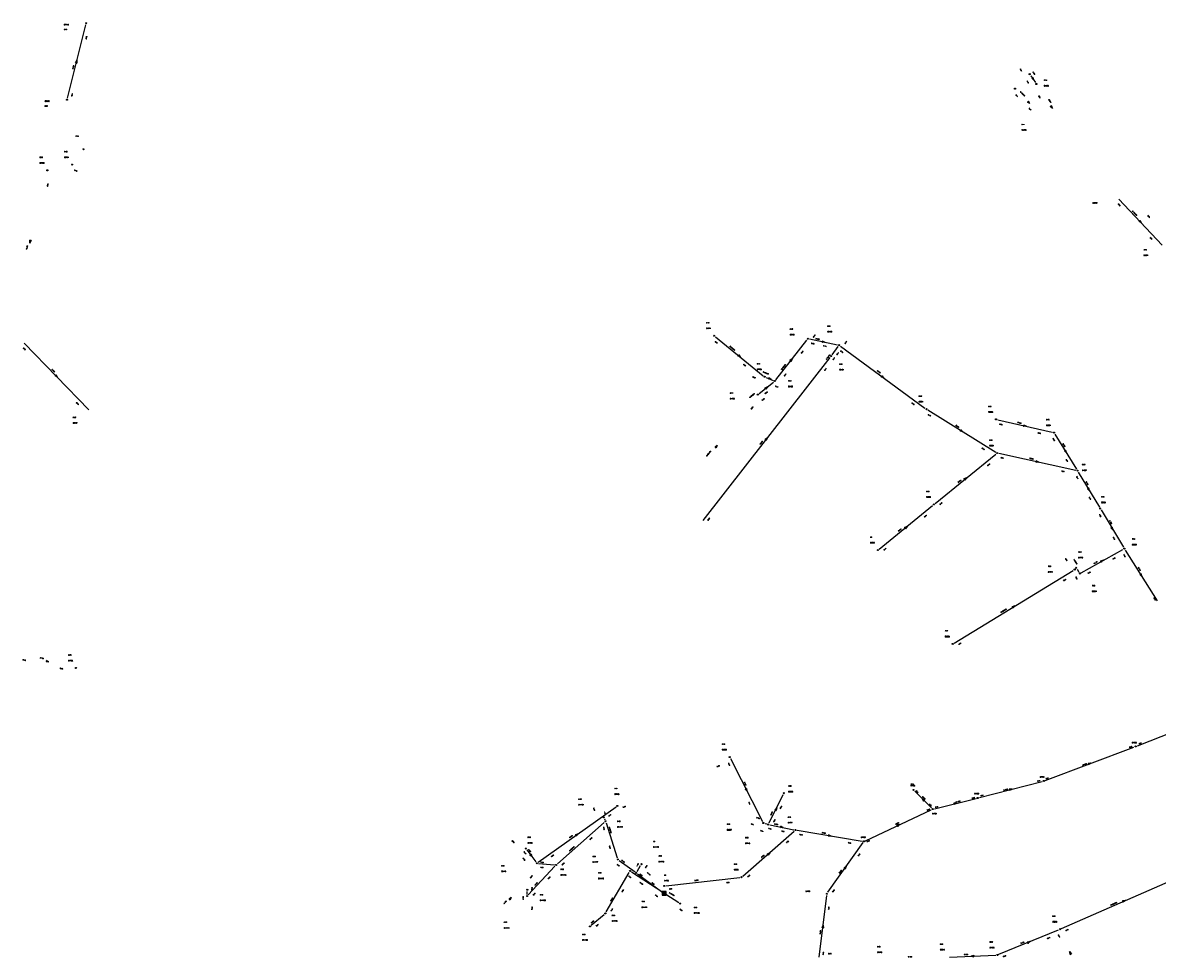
# Model space of a CAD drawing. Header units: metres. Extents: x 183111 to 185656, y 327391 to 329490.
# Tile 1 of 23: x 183111 to 183644, y 327467 to 327905. Entities that reach past the tile are written whole.
import ezdxf

# ---------------------------------------------------------------- set-up
doc = ezdxf.new("R2010")
doc.units = ezdxf.units.M
doc.header["$LTSCALE"] = 0.2
for name, color, linetype in [('B_RIO_L_PUTDEKSEL', 252, 'Continuous'), ('I90_PUTNUMMER', 252, 'Continuous'), ('I90_STRENG', 252, 'Continuous'), ('I90_TEKST', 252, 'Continuous')]:
    doc.layers.add(name, color=color, linetype=linetype)
doc.styles.get("Standard").update_dxf_attribs({"font": 'romans.shx'})

msp = doc.modelspace()

# ---------------------------------------------------------------- linework, layer by layer
at = {"layer": 'B_RIO_L_PUTDEKSEL', "lineweight": -3}
for centre in [(183141.2, 327904.9), (183583.7, 327881), (183576.8, 327874.2), (183586.8, 327876.4), (183132.2, 327869), (183139.9, 327845.8), (183134.6, 327838.6), (183123, 327835.9), (183435.7, 327758.3), (183479.6, 327756.9), (183494.4, 327753.9), (183490.6, 327748.8), (183459.4, 327739.1), (183464.2, 327737.1), (183456.2, 327730.7), (183535.3, 327723.9), (183567.9, 327719.1), (183595.1, 327712.9), (183568.4, 327703.3), (183606.1, 327695.1), (183538.8, 327679.2), (183616.8, 327677.3), (183512.5, 327657.8), (183628.1, 327658.5), (183604.8, 327648.7), (183605.5, 327649.5), (183607.2, 327646.8), (183547.6, 327613.8), (183136.4, 327602.5), (183633.4, 327565.7), (183443, 327560.7), (183529.2, 327545.3), (183590.3, 327549.5), (183468.4, 327543.8), (183559.3, 327541.5), (183390.3, 327537.8), (183538.2, 327536.3), (183384, 327532.4), (183384.8, 327530.6), (183458.8, 327529.8), (183461.1, 327529.1), (183473.9, 327526.5), (183347.4, 327517.8), (183506, 327521.2), (183390.5, 327512.7), (183352.5, 327510.9), (183361.6, 327510.1), (183396.3, 327507.3), (183401.6, 327510.5), (183399.2, 327506.4), (183448.6, 327504.4), (183348.1, 327498.5), (183412.3, 327500.3), (183488.6, 327496.6), (183348, 327495.5), (183419.8, 327492), (183384.7, 327487.4), (183377.5, 327481.3), (183598, 327480), (183568.6, 327467.9)]:
    msp.add_circle(centre, 0.25, dxfattribs=at)
at = {"layer": 'I90_STRENG', "lineweight": -3, "ltscale": 0.7}
for points in [[(183132.4, 327869.8), (183141.01, 327904.16)], [(183136.86, 327887.53), (183136.23, 327886.35)], [(183136.23, 327886.35), (183136.78, 327887.22)], [(183136.23, 327886.35), (183136.7, 327886.9)], [(183136.62, 327886.58), (183136.23, 327886.35)], [(183136.23, 327886.35), (183136.86, 327886.19)], [(183136.54, 327886.27), (183136.86, 327887.53)], [(183136.86, 327886.19), (183136.62, 327886.58)], [(183136.7, 327886.9), (183136.86, 327886.19)], [(183136.78, 327887.22), (183136.86, 327886.19)], [(183136.86, 327887.53), (183136.86, 327886.19)], [(183584.2, 327880.3), (183586.4, 327877.03)], [(183585.21, 327879.42), (183584.67, 327879.06)], [(183585.66, 327878.16), (183584.67, 327879.06)], [(183585.3, 327878.7), (183584.67, 327879.06)], [(183584.67, 327879.06), (183585.12, 327878.97)], [(183585.48, 327878.43), (183584.67, 327879.06)], [(183584.94, 327879.24), (183585.66, 327878.16)], [(183585.12, 327878.97), (183585.21, 327879.42)], [(183585.66, 327878.16), (183585.21, 327879.42)], [(183585.21, 327879.42), (183585.3, 327878.7)], [(183585.21, 327879.42), (183585.48, 327878.43)], [(183583.07, 327868.39), (183582.61, 327867.93)], [(183583.76, 327867.24), (183582.61, 327867.93)], [(183583.3, 327867.7), (183582.61, 327867.93)], [(183582.61, 327867.93), (183583.07, 327867.93)], [(183583.53, 327867.47), (183582.61, 327867.93)], [(183582.84, 327868.16), (183583.76, 327867.24)], [(183583.76, 327867.24), (183583.07, 327868.39)], [(183583.07, 327868.39), (183583.3, 327867.7)], [(183583.07, 327867.93), (183583.07, 327868.39)], [(183583.07, 327868.39), (183583.53, 327867.47)], [(183593.91, 327866.22), (183593.37, 327865.86)], [(183594.36, 327864.96), (183593.37, 327865.86)], [(183594, 327865.5), (183593.37, 327865.86)], [(183593.37, 327865.86), (183593.82, 327865.77)], [(183594.18, 327865.23), (183593.37, 327865.86)], [(183593.64, 327866.04), (183594.36, 327864.96)], [(183593.82, 327865.77), (183593.91, 327866.22)], [(183594.36, 327864.96), (183593.91, 327866.22)], [(183593.91, 327866.22), (183594, 327865.5)], [(183593.91, 327866.22), (183594.18, 327865.23)], [(183625.5, 327822.4), (183645.81, 327800.88)], [(183635.49, 327812.4), (183635.02, 327811.95)], [(183636.15, 327811.23), (183635.02, 327811.95)], [(183635.7, 327811.7), (183635.02, 327811.95)], [(183635.02, 327811.95), (183635.48, 327811.94)], [(183635.92, 327811.46), (183635.02, 327811.95)], [(183635.25, 327812.17), (183636.15, 327811.23)], [(183635.48, 327811.94), (183635.49, 327812.4)], [(183636.15, 327811.23), (183635.49, 327812.4)], [(183635.49, 327812.4), (183635.7, 327811.7)], [(183635.49, 327812.4), (183635.92, 327811.46)], [(183114.85, 327801.77), (183114.84, 327803.11)], [(183115.47, 327802.96), (183114.84, 327803.11)], [(183115, 327802.4), (183114.84, 327803.11)], [(183114.84, 327803.11), (183115.08, 327802.72)], [(183114.92, 327802.08), (183114.84, 327803.11)], [(183115.15, 327803.03), (183114.85, 327801.77)], [(183114.85, 327801.77), (183115.47, 327802.96)], [(183115.47, 327802.96), (183114.92, 327802.08)], [(183115.47, 327802.96), (183115, 327802.4)], [(183115.08, 327802.72), (183115.47, 327802.96)], [(183436.3, 327757.8), (183458.76, 327739.58)], [(183112.1, 327754.8), (183142.48, 327723.63)], [(183464.7, 327737.7), (183479.11, 327756.25)], [(183480.4, 327756.8), (183493.64, 327754.12)], [(183486.43, 327755.85), (183486.3, 327755.21)], [(183486.3, 327755.21), (183486.68, 327755.46)], [(183487, 327755.4), (183486.3, 327755.21)], [(183487.32, 327755.34), (183486.3, 327755.21)], [(183487.64, 327755.27), (183486.3, 327755.21)], [(183486.36, 327755.53), (183487.64, 327755.27)], [(183487.64, 327755.27), (183486.43, 327755.85)], [(183486.43, 327755.85), (183487, 327755.4)], [(183486.68, 327755.46), (183486.43, 327755.85)], [(183486.43, 327755.85), (183487.32, 327755.34)], [(183491.1, 327749.4), (183493.95, 327753.21)], [(183495, 327753.4), (183534.6, 327724.34)], [(183430.6, 327671.7), (183490.12, 327748.15)], [(183447.3, 327749.36), (183446.89, 327748.86)], [(183446.89, 327748.86), (183447.35, 327748.9)], [(183448.1, 327748.29), (183446.89, 327748.86)], [(183447.6, 327748.7), (183446.89, 327748.86)], [(183447.85, 327748.49), (183446.89, 327748.86)], [(183447.1, 327749.11), (183448.1, 327748.29)], [(183448.1, 327748.29), (183447.3, 327749.36)], [(183447.3, 327749.36), (183447.6, 327748.7)], [(183447.35, 327748.9), (183447.3, 327749.36)], [(183447.3, 327749.36), (183447.85, 327748.49)], [(183472.3, 327747.51), (183471.24, 327746.69)], [(183471.24, 327746.69), (183472.1, 327747.26)], [(183471.24, 327746.69), (183471.9, 327747)], [(183471.7, 327746.74), (183471.24, 327746.69)], [(183471.5, 327746.49), (183472.3, 327747.51)], [(183471.76, 327746.29), (183471.7, 327746.74)], [(183472.3, 327747.51), (183471.76, 327746.29)], [(183472.1, 327747.26), (183471.76, 327746.29)], [(183471.9, 327747), (183471.76, 327746.29)], [(183471.24, 327746.69), (183471.76, 327746.29)], [(183127.08, 327739.99), (183126.61, 327739.54)], [(183127.75, 327738.83), (183126.61, 327739.54)], [(183127.3, 327739.3), (183126.61, 327739.54)], [(183126.61, 327739.54), (183127.07, 327739.53)], [(183127.53, 327739.07), (183126.61, 327739.54)], [(183126.85, 327739.77), (183127.75, 327738.83)], [(183127.07, 327739.53), (183127.08, 327739.99)], [(183127.75, 327738.83), (183127.08, 327739.99)], [(183127.08, 327739.99), (183127.3, 327739.3)], [(183127.08, 327739.99), (183127.53, 327739.07)], [(183456.8, 327731.2), (183463.55, 327736.61)], [(183460.1, 327738.8), (183463.42, 327737.41)], [(183461.33, 327738.65), (183461.07, 327738.05)], [(183461.07, 327738.05), (183461.5, 327738.22)], [(183461.8, 327738.1), (183461.07, 327738.05)], [(183462.4, 327737.85), (183461.07, 327738.05)], [(183462.1, 327737.97), (183461.07, 327738.05)], [(183461.2, 327738.35), (183462.4, 327737.85)], [(183462.4, 327737.85), (183461.33, 327738.65)], [(183461.33, 327738.65), (183461.8, 327738.1)], [(183461.5, 327738.22), (183461.33, 327738.65)], [(183461.33, 327738.65), (183462.1, 327737.97)], [(183514.47, 327739.55), (183514.08, 327739.02)], [(183514.08, 327739.02), (183514.54, 327739.09)], [(183515.32, 327738.52), (183514.08, 327739.02)], [(183514.8, 327738.9), (183514.08, 327739.02)], [(183515.06, 327738.71), (183514.08, 327739.02)], [(183514.27, 327739.28), (183515.32, 327738.52)], [(183515.32, 327738.52), (183514.47, 327739.55)], [(183514.47, 327739.55), (183514.8, 327738.9)], [(183514.54, 327739.09), (183514.47, 327739.55)], [(183514.47, 327739.55), (183515.06, 327738.71)], [(183460.71, 327734.31), (183459.49, 327733.75)], [(183459.49, 327733.75), (183460.45, 327734.1)], [(183459.49, 327733.75), (183460.2, 327733.9)], [(183459.49, 327733.75), (183459.89, 327733.24)], [(183459.95, 327733.7), (183459.49, 327733.75)], [(183459.69, 327733.49), (183460.71, 327734.31)], [(183460.71, 327734.31), (183459.89, 327733.24)], [(183460.45, 327734.1), (183459.89, 327733.24)], [(183460.2, 327733.9), (183459.89, 327733.24)], [(183459.89, 327733.24), (183459.95, 327733.7)], [(183536, 327723.5), (183567.75, 327703.75)], [(183568.7, 327718.9), (183594.32, 327713.07)], [(183580.94, 327716.46), (183580.79, 327715.83)], [(183580.79, 327715.83), (183581.18, 327716.07)], [(183581.5, 327716), (183580.79, 327715.83)], [(183581.82, 327715.93), (183580.79, 327715.83)], [(183582.13, 327715.85), (183580.79, 327715.83)], [(183580.87, 327716.14), (183582.13, 327715.85)], [(183582.13, 327715.85), (183580.94, 327716.46)], [(183580.94, 327716.46), (183581.5, 327716)], [(183581.18, 327716.07), (183580.94, 327716.46)], [(183580.94, 327716.46), (183581.82, 327715.93)], [(183460.7, 327710.41), (183459.64, 327709.59)], [(183459.64, 327709.59), (183460.5, 327710.16)], [(183459.64, 327709.59), (183460.3, 327709.9)], [(183460.1, 327709.64), (183459.64, 327709.59)], [(183459.64, 327709.59), (183460.16, 327709.19)], [(183459.9, 327709.39), (183460.7, 327710.41)], [(183460.16, 327709.19), (183460.1, 327709.64)], [(183460.7, 327710.41), (183460.16, 327709.19)], [(183460.5, 327710.16), (183460.16, 327709.19)], [(183460.3, 327709.9), (183460.16, 327709.19)], [(183551.42, 327714.22), (183551.08, 327713.67)], [(183551.08, 327713.67), (183551.52, 327713.77)], [(183552.35, 327713.26), (183551.08, 327713.67)], [(183551.8, 327713.6), (183551.08, 327713.67)], [(183552.08, 327713.43), (183551.08, 327713.67)], [(183551.25, 327713.94), (183552.35, 327713.26)], [(183552.35, 327713.26), (183551.42, 327714.22)], [(183551.42, 327714.22), (183551.8, 327713.6)], [(183551.52, 327713.77), (183551.42, 327714.22)], [(183551.42, 327714.22), (183552.08, 327713.43)], [(183595.5, 327712.2), (183605.66, 327695.74)], [(183437.2, 327706.91), (183436.14, 327706.09)], [(183436.14, 327706.09), (183437, 327706.65)], [(183436.14, 327706.09), (183436.8, 327706.4)], [(183436.6, 327706.15), (183436.14, 327706.09)], [(183436.14, 327706.09), (183436.65, 327705.69)], [(183436.39, 327705.89), (183437.2, 327706.91)], [(183436.65, 327705.69), (183436.6, 327706.15)], [(183437.2, 327706.91), (183436.65, 327705.69)], [(183437, 327706.65), (183436.65, 327705.69)], [(183436.8, 327706.4), (183436.65, 327705.69)], [(183600.53, 327704.72), (183599.98, 327704.38)], [(183600.94, 327703.45), (183599.98, 327704.38)], [(183600.6, 327704), (183599.98, 327704.38)], [(183599.98, 327704.38), (183600.43, 327704.28)], [(183600.77, 327703.72), (183599.98, 327704.38)], [(183600.26, 327704.55), (183600.94, 327703.45)], [(183600.43, 327704.28), (183600.53, 327704.72)], [(183600.94, 327703.45), (183600.53, 327704.72)], [(183600.53, 327704.72), (183600.6, 327704)], [(183600.53, 327704.72), (183600.77, 327703.72)], [(183539.4, 327679.7), (183567.77, 327702.81)], [(183569.2, 327703.2), (183605.32, 327695.32)], [(183586.73, 327699.66), (183586.6, 327699.02)], [(183586.6, 327699.02), (183586.98, 327699.27)], [(183587.3, 327699.2), (183586.6, 327699.02)], [(183587.62, 327699.13), (183586.6, 327699.02)], [(183587.93, 327699.06), (183586.6, 327699.02)], [(183586.66, 327699.34), (183587.93, 327699.06)], [(183587.93, 327699.06), (183586.73, 327699.66)], [(183586.73, 327699.66), (183587.3, 327699.2)], [(183586.98, 327699.27), (183586.73, 327699.66)], [(183586.73, 327699.66), (183587.62, 327699.13)], [(183606.5, 327694.4), (183616.38, 327677.99)], [(183554.1, 327691.71), (183552.89, 327691.14)], [(183552.89, 327691.14), (183553.85, 327691.51)], [(183552.89, 327691.14), (183553.6, 327691.3)], [(183552.89, 327691.14), (183553.3, 327690.64)], [(183553.35, 327691.09), (183552.89, 327691.14)], [(183553.1, 327690.89), (183554.1, 327691.71)], [(183554.1, 327691.71), (183553.3, 327690.64)], [(183553.85, 327691.51), (183553.3, 327690.64)], [(183553.6, 327691.3), (183553.3, 327690.64)], [(183553.3, 327690.64), (183553.35, 327691.09)], [(183611.34, 327686.92), (183610.79, 327686.59)], [(183611.73, 327685.64), (183610.79, 327686.59)], [(183611.4, 327686.2), (183610.79, 327686.59)], [(183610.79, 327686.59), (183611.23, 327686.48)], [(183611.57, 327685.92), (183610.79, 327686.59)], [(183611.06, 327686.76), (183611.73, 327685.64)], [(183611.23, 327686.48), (183611.34, 327686.92)], [(183611.73, 327685.64), (183611.34, 327686.92)], [(183611.34, 327686.92), (183611.4, 327686.2)], [(183611.34, 327686.92), (183611.57, 327685.92)], [(183513.1, 327658.3), (183538.15, 327678.67)], [(183617.2, 327676.6), (183627.67, 327659.16)], [(183526.2, 327668.91), (183524.99, 327668.34)], [(183524.99, 327668.34), (183525.95, 327668.71)], [(183524.99, 327668.34), (183525.7, 327668.5)], [(183524.99, 327668.34), (183525.4, 327667.84)], [(183525.45, 327668.29), (183524.99, 327668.34)], [(183525.2, 327668.09), (183526.2, 327668.91)], [(183526.2, 327668.91), (183525.4, 327667.84)], [(183525.95, 327668.71), (183525.4, 327667.84)], [(183525.7, 327668.5), (183525.4, 327667.84)], [(183525.4, 327667.84), (183525.45, 327668.29)], [(183622.34, 327668.62), (183621.79, 327668.29)], [(183622.73, 327667.34), (183621.79, 327668.29)], [(183622.4, 327667.9), (183621.79, 327668.29)], [(183621.79, 327668.29), (183622.23, 327668.18)], [(183622.57, 327667.62), (183621.79, 327668.29)], [(183622.07, 327668.46), (183622.73, 327667.34)], [(183622.23, 327668.18), (183622.34, 327668.62)], [(183622.73, 327667.34), (183622.34, 327668.62)], [(183622.34, 327668.62), (183622.4, 327667.9)], [(183622.34, 327668.62), (183622.57, 327667.62)], [(183607.9, 327647.2), (183627.39, 327658.11)], [(183628.5, 327657.8), (183643.46, 327634.06)], [(183618.27, 327653.02), (183616.97, 327652.67)], [(183616.97, 327652.67), (183617.98, 327652.86)], [(183616.97, 327652.67), (183617.7, 327652.7)], [(183616.97, 327652.67), (183617.29, 327652.1)], [(183617.42, 327652.54), (183616.97, 327652.67)], [(183617.13, 327652.38), (183618.27, 327653.02)], [(183618.27, 327653.02), (183617.29, 327652.1)], [(183617.98, 327652.86), (183617.29, 327652.1)], [(183617.7, 327652.7), (183617.29, 327652.1)], [(183617.29, 327652.1), (183617.42, 327652.54)], [(183548.3, 327614.2), (183604.14, 327648.24)], [(183605.9, 327648.8), (183606.74, 327647.47)], [(183635.93, 327646.62), (183635.38, 327646.28)], [(183636.35, 327645.35), (183635.38, 327646.28)], [(183636, 327645.9), (183635.38, 327646.28)], [(183635.38, 327646.28), (183635.83, 327646.17)], [(183636.17, 327645.62), (183635.38, 327646.28)], [(183635.65, 327646.45), (183636.35, 327645.35)], [(183635.83, 327646.17), (183635.93, 327646.62)], [(183636.35, 327645.35), (183635.93, 327646.62)], [(183635.93, 327646.62), (183636, 327645.9)], [(183635.93, 327646.62), (183636.17, 327645.62)], [(183576.75, 327631.64), (183575.48, 327631.24)], [(183575.48, 327631.24), (183576.48, 327631.47)], [(183575.48, 327631.24), (183576.2, 327631.3)], [(183575.48, 327631.24), (183575.81, 327630.68)], [(183575.92, 327631.13), (183575.48, 327631.24)], [(183575.64, 327630.96), (183576.75, 327631.64)], [(183576.75, 327631.64), (183575.81, 327630.68)], [(183576.48, 327631.47), (183575.81, 327630.68)], [(183576.2, 327631.3), (183575.81, 327630.68)], [(183575.81, 327630.68), (183575.92, 327631.13)], [(183122.54, 327606.06), (183122.39, 327605.43)], [(183122.39, 327605.43), (183122.78, 327605.67)], [(183123.1, 327605.6), (183122.39, 327605.43)], [(183123.42, 327605.53), (183122.39, 327605.43)], [(183123.73, 327605.45), (183122.39, 327605.43)], [(183122.47, 327605.74), (183123.73, 327605.45)], [(183123.73, 327605.45), (183122.54, 327606.06)], [(183122.54, 327606.06), (183123.1, 327605.6)], [(183122.78, 327605.67), (183122.54, 327606.06)], [(183122.54, 327606.06), (183123.42, 327605.53)], [(183634.2, 327566), (183673.51, 327581.54)], [(183591, 327549.8), (183632.61, 327565.42)], [(183443.4, 327560), (183458.47, 327530.55)], [(183612.41, 327557.83), (183611.08, 327557.67)], [(183611.08, 327557.67), (183612.1, 327557.71)], [(183611.08, 327557.67), (183611.3, 327557.07)], [(183611.08, 327557.67), (183611.8, 327557.6)], [(183611.49, 327557.48), (183611.08, 327557.67)], [(183611.19, 327557.37), (183612.41, 327557.83)], [(183612.41, 327557.83), (183611.3, 327557.07)], [(183612.1, 327557.71), (183611.3, 327557.07)], [(183611.8, 327557.6), (183611.3, 327557.07)], [(183611.3, 327557.07), (183611.49, 327557.48)], [(183450.89, 327546.03), (183450.31, 327545.73)], [(183451.2, 327544.72), (183450.31, 327545.73)], [(183450.9, 327545.3), (183450.31, 327545.73)], [(183450.31, 327545.73), (183450.75, 327545.59)], [(183451.05, 327545.01), (183450.31, 327545.73)], [(183450.6, 327545.88), (183451.2, 327544.72)], [(183450.75, 327545.59), (183450.89, 327546.03)], [(183451.2, 327544.72), (183450.89, 327546.03)], [(183450.89, 327546.03), (183450.9, 327545.3)], [(183450.89, 327546.03), (183451.05, 327545.01)], [(183529.8, 327544.8), (183537.67, 327536.93)], [(183560.1, 327541.7), (183589.55, 327549.3)], [(183575.43, 327545.66), (183574.09, 327545.65)], [(183574.09, 327545.65), (183574.25, 327545.02)], [(183574.09, 327545.65), (183574.8, 327545.5)], [(183574.48, 327545.42), (183574.09, 327545.65)], [(183574.09, 327545.65), (183575.11, 327545.58)], [(183574.17, 327545.34), (183575.43, 327545.66)], [(183575.43, 327545.66), (183574.25, 327545.02)], [(183575.11, 327545.58), (183574.25, 327545.02)], [(183574.8, 327545.5), (183574.25, 327545.02)], [(183574.25, 327545.02), (183574.48, 327545.42)], [(183461.5, 327529.8), (183468.1, 327543.09)], [(183534.16, 327540.34), (183533.24, 327541.26)], [(183533.24, 327541.26), (183533.93, 327540.11)], [(183533.24, 327541.26), (183534.39, 327540.57)], [(183533.93, 327540.11), (183533.47, 327541.03)], [(183533.47, 327541.03), (183534.39, 327540.57)], [(183533.93, 327540.11), (183533.7, 327540.8)], [(183533.7, 327540.8), (183534.39, 327540.57)], [(183533.93, 327540.11), (183534.39, 327540.57)], [(183534.39, 327540.57), (183533.93, 327540.57)], [(183533.93, 327540.57), (183533.93, 327540.11)], [(183539, 327536.5), (183558.54, 327541.31)], [(183353.2, 327511.4), (183389.7, 327537.38)], [(183465.09, 327536.98), (183464.22, 327535.96)], [(183464.22, 327535.96), (183464.94, 327536.69)], [(183464.22, 327535.96), (183464.8, 327536.4)], [(183464.65, 327536.11), (183464.22, 327535.96)], [(183464.22, 327535.96), (183464.8, 327535.67)], [(183464.51, 327535.82), (183465.09, 327536.98)], [(183464.8, 327535.67), (183464.65, 327536.11)], [(183465.09, 327536.98), (183464.8, 327535.67)], [(183464.94, 327536.69), (183464.8, 327535.67)], [(183464.8, 327536.4), (183464.8, 327535.67)], [(183506.7, 327521.5), (183537.46, 327535.95)], [(183549.43, 327539.05), (183548.09, 327539.06)], [(183548.09, 327539.06), (183548.25, 327538.43)], [(183548.09, 327539.06), (183548.8, 327538.9)], [(183548.48, 327538.82), (183548.09, 327539.06)], [(183548.09, 327539.06), (183549.11, 327538.98)], [(183548.17, 327538.74), (183549.43, 327539.05)], [(183549.43, 327539.05), (183548.25, 327538.43)], [(183549.11, 327538.98), (183548.25, 327538.43)], [(183548.8, 327538.9), (183548.25, 327538.43)], [(183548.25, 327538.43), (183548.48, 327538.82)], [(183362.2, 327510.6), (183384.2, 327530.04)], [(183384.3, 327531.7), (183384.45, 327531.35)], [(183385, 327529.8), (183390.22, 327513.42)], [(183459.6, 327529.6), (183460.37, 327529.36)], [(183461.9, 327528.9), (183473.14, 327526.62)], [(183522.69, 327529.08), (183521.37, 327528.82)], [(183521.37, 327528.82), (183522.39, 327528.94)], [(183521.37, 327528.82), (183521.65, 327528.23)], [(183521.37, 327528.82), (183522.1, 327528.8)], [(183521.8, 327528.66), (183521.37, 327528.82)], [(183521.51, 327528.52), (183522.69, 327529.08)], [(183522.69, 327529.08), (183521.65, 327528.23)], [(183522.39, 327528.94), (183521.65, 327528.23)], [(183522.1, 327528.8), (183521.65, 327528.23)], [(183521.65, 327528.23), (183521.8, 327528.66)], [(183371.93, 327524.78), (183370.68, 327524.29)], [(183370.68, 327524.29), (183371.66, 327524.59)], [(183370.68, 327524.29), (183371.4, 327524.4)], [(183370.68, 327524.29), (183371.06, 327523.76)], [(183371.14, 327524.21), (183370.68, 327524.29)], [(183370.87, 327524.02), (183371.93, 327524.78)], [(183371.93, 327524.78), (183371.06, 327523.76)], [(183371.66, 327524.59), (183371.06, 327523.76)], [(183371.4, 327524.4), (183371.06, 327523.76)], [(183371.06, 327523.76), (183371.14, 327524.21)], [(183449.2, 327504.9), (183473.31, 327525.94)], [(183466.93, 327528.25), (183466.8, 327527.61)], [(183466.8, 327527.61), (183467.18, 327527.86)], [(183467.5, 327527.8), (183466.8, 327527.61)], [(183467.82, 327527.73), (183466.8, 327527.61)], [(183468.14, 327527.67), (183466.8, 327527.61)], [(183466.86, 327527.93), (183468.14, 327527.67)], [(183468.14, 327527.67), (183466.93, 327528.25)], [(183466.93, 327528.25), (183467.5, 327527.8)], [(183467.18, 327527.86), (183466.93, 327528.25)], [(183466.93, 327528.25), (183467.82, 327527.73)], [(183474.7, 327526.4), (183505.21, 327521.35)], [(183489.41, 327524.23), (183489.3, 327523.59)], [(183489.3, 327523.59), (183489.68, 327523.85)], [(183490, 327523.8), (183489.3, 327523.59)], [(183490.32, 327523.75), (183489.3, 327523.59)], [(183490.64, 327523.69), (183489.3, 327523.59)], [(183489.36, 327523.91), (183490.64, 327523.69)], [(183490.64, 327523.69), (183489.41, 327524.23)], [(183489.41, 327524.23), (183490, 327523.8)], [(183489.68, 327523.85), (183489.41, 327524.23)], [(183489.41, 327524.23), (183490.32, 327523.75)], [(183489.1, 327497.3), (183505.58, 327520.59)], [(183347.9, 327517.2), (183352.04, 327511.58)], [(183349.88, 327515.12), (183349.35, 327514.73)], [(183350.39, 327513.88), (183349.35, 327514.73)], [(183350, 327514.4), (183349.35, 327514.73)], [(183349.35, 327514.73), (183349.81, 327514.66)], [(183350.19, 327514.14), (183349.35, 327514.73)], [(183349.61, 327514.92), (183350.39, 327513.88)], [(183349.81, 327514.66), (183349.88, 327515.12)], [(183350.39, 327513.88), (183349.88, 327515.12)], [(183349.88, 327515.12), (183350, 327514.4)], [(183349.88, 327515.12), (183350.19, 327514.14)], [(183461.79, 327515.83), (183460.6, 327515.22)], [(183460.6, 327515.22), (183461.54, 327515.61)], [(183460.6, 327515.22), (183461.3, 327515.4)], [(183460.6, 327515.22), (183461.02, 327514.73)], [(183461.05, 327515.19), (183460.6, 327515.22)], [(183460.81, 327514.97), (183461.79, 327515.83)], [(183461.79, 327515.83), (183461.02, 327514.73)], [(183461.54, 327515.61), (183461.02, 327514.73)], [(183461.3, 327515.4), (183461.02, 327514.73)], [(183461.02, 327514.73), (183461.05, 327515.19)], [(183348.5, 327496.1), (183361, 327509.52)], [(183353.3, 327510.8), (183360.8, 327510.13)], [(183391.2, 327512.2), (183398.6, 327506.86)], [(183399.6, 327507.1), (183401.18, 327509.81)], [(183497.67, 327509.43), (183496.66, 327508.56)], [(183496.66, 327508.56), (183497.49, 327509.16)], [(183496.66, 327508.56), (183497.3, 327508.9)], [(183497.11, 327508.63), (183496.66, 327508.56)], [(183496.66, 327508.56), (183497.19, 327508.18)], [(183496.92, 327508.37), (183497.67, 327509.43)], [(183497.19, 327508.18), (183497.11, 327508.63)], [(183497.67, 327509.43), (183497.19, 327508.18)], [(183497.49, 327509.16), (183497.19, 327508.18)], [(183497.3, 327508.9), (183497.19, 327508.18)], [(183385.1, 327488.1), (183395.89, 327506.63)], [(183397, 327506.9), (183411.67, 327497.28)], [(183399.8, 327505.9), (183411.6, 327497.25)], [(183413.1, 327500.4), (183447.81, 327504.31)], [(183598.7, 327480.3), (183657.24, 327505.97)], [(183348, 327496.3), (183348.04, 327497.7)], [(183413.2, 327497.7), (183411.4, 327497.7)], [(183411.4, 327497.7), (183411.4, 327495.9)], [(183412.9, 327497.4), (183411.7, 327497.4)], [(183411.7, 327497.4), (183411.7, 327496.2)], [(183411.7, 327497.4), (183412.9, 327496.2)], [(183411.7, 327497.16), (183412.66, 327496.2)], [(183411.7, 327496.92), (183412.42, 327496.2)], [(183411.7, 327496.68), (183412.18, 327496.2)], [(183411.94, 327497.4), (183412.9, 327496.44)], [(183412.18, 327497.4), (183412.9, 327496.68)], [(183412.42, 327497.4), (183412.9, 327496.92)], [(183412.66, 327497.4), (183412.9, 327497.16)], [(183412.9, 327496.2), (183412.9, 327497.4)], [(183413.2, 327495.9), (183413.2, 327497.7)], [(183340.59, 327494.92), (183339.55, 327494.07)], [(183339.55, 327494.07), (183340.39, 327494.66)], [(183339.55, 327494.07), (183340.2, 327494.4)], [(183340.01, 327494.14), (183339.55, 327494.07)], [(183339.55, 327494.07), (183340.07, 327493.68)], [(183339.81, 327493.88), (183340.59, 327494.92)], [(183340.07, 327493.68), (183340.01, 327494.14)], [(183340.59, 327494.92), (183340.07, 327493.68)], [(183340.39, 327494.66), (183340.07, 327493.68)], [(183340.2, 327494.4), (183340.07, 327493.68)], [(183411.4, 327495.9), (183413.2, 327495.9)], [(183411.7, 327496.44), (183411.94, 327496.2)], [(183411.7, 327496.2), (183412.9, 327496.2)], [(183413, 327496.4), (183419.15, 327492.45)], [(183484.9, 327466.9), (183488.5, 327495.82)], [(183628.6, 327493.46), (183627.27, 327493.24)], [(183627.27, 327493.24), (183628.3, 327493.33)], [(183627.27, 327493.24), (183627.54, 327492.64)], [(183627.27, 327493.24), (183628, 327493.2)], [(183627.7, 327493.07), (183627.27, 327493.24)], [(183627.4, 327492.94), (183628.6, 327493.46)], [(183628.6, 327493.46), (183627.54, 327492.64)], [(183628.3, 327493.33), (183627.54, 327492.64)], [(183628, 327493.2), (183627.54, 327492.64)], [(183627.54, 327492.64), (183627.7, 327493.07)], [(183378.1, 327481.8), (183384.08, 327486.86)], [(183486.78, 327481.95), (183486.3, 327480.7)], [(183486.3, 327480.7), (183486.74, 327481.62)], [(183486.3, 327480.7), (183486.7, 327481.3)], [(183486.66, 327480.98), (183486.3, 327480.7)], [(183486.3, 327480.7), (183486.94, 327480.61)], [(183486.62, 327480.65), (183486.78, 327481.95)], [(183486.94, 327480.61), (183486.66, 327480.98)], [(183486.7, 327481.3), (183486.94, 327480.61)], [(183486.74, 327481.62), (183486.94, 327480.61)], [(183486.78, 327481.95), (183486.94, 327480.61)], [(183569.3, 327468.2), (183597.23, 327479.69)], [(183583.9, 327474.15), (183582.58, 327473.95)], [(183582.58, 327473.95), (183583.6, 327474.02)], [(183582.58, 327473.95), (183582.82, 327473.35)], [(183582.58, 327473.95), (183583.3, 327473.9)], [(183583, 327473.78), (183582.58, 327473.95)], [(183582.7, 327473.65), (183583.9, 327474.15)], [(183583.9, 327474.15), (183582.82, 327473.35)], [(183583.6, 327474.02), (183582.82, 327473.35)], [(183583.3, 327473.9), (183582.82, 327473.35)], [(183582.82, 327473.35), (183583, 327473.78)], [(183546.1, 327466.9), (183567.8, 327467.83)], [(183556.25, 327467.37), (183557.54, 327467.75)], [(183557.55, 327467.43), (183556.25, 327467.37)], [(183556.25, 327467.37), (183557.56, 327467.1)], [(183556.58, 327467.39), (183557.54, 327467.75)], [(183557.56, 327467.1), (183556.58, 327467.39)], [(183556.9, 327467.4), (183557.54, 327467.75)], [(183557.56, 327467.1), (183556.9, 327467.4)], [(183557.54, 327467.75), (183557.22, 327467.41)], [(183557.22, 327467.41), (183557.56, 327467.1)], [(183557.56, 327467.1), (183557.54, 327467.75)], [(183602.95, 327468.3), (183602.45, 327469.5)], [(183602.45, 327469.5), (183602.65, 327468.17)], [(183602.45, 327469.5), (183603.25, 327468.43)], [(183602.65, 327468.17), (183602.57, 327469.2)], [(183602.57, 327469.2), (183603.25, 327468.43)], [(183602.65, 327468.17), (183602.7, 327468.9)], [(183602.83, 327468.6), (183602.65, 327468.17)], [(183602.65, 327468.17), (183603.25, 327468.43)], [(183602.7, 327468.9), (183603.25, 327468.43)], [(183603.25, 327468.43), (183602.83, 327468.6)]]:
    msp.add_lwpolyline(points, dxfattribs=at)

# ---------------------------------------------------------------- texts
at = {"layer": 'I90_PUTNUMMER', "lineweight": -3}
for s, p in [('51748', (183130.8, 327904)), ('51636', (183590.45, 327875.28)), ('50136', (183121.8, 327868.1)), ('51673', (183579.93, 327854.54)), ('50130', (183119.4, 327839.1)), ('50131', (183131, 327841.8)), ('51672', (183613.23, 327820.34)), ('51671', (183637.12, 327795.74)), ('51741', (183432.1, 327761.5)), ('50188', (183471.23, 327758.59)), ('50190', (183488.87, 327759.94)), ('51725', (183455.8, 327742.3)), ('56181', (183494.42, 327742.14)), ('50189', (183470.47, 327734.26)), ('51726', (183443.22, 327728.57)), ('50681', (183531.7, 327727.1)), ('56005', (183564.3, 327722.3)), ('50127', (183134.97, 327717.16)), ('56004', (183591.5, 327716.1)), ('56001', (183564.8, 327706.5)), ('51687', (183608.33, 327694.99)), ('56002', (183535.2, 327682.4)), ('50684', (183617.3, 327679.87)), ('56003', (183508.9, 327661)), ('50682', (183631.75, 327660.12)), ('51772', (183606.5, 327654.01)), ('51774', (183592.35, 327647.3)), ('50224', (183612.98, 327638.23)), ('50220', (183544, 327617)), ('51768', (183132.8, 327605.7)), ('51785', (183631.73, 327567.25)), ('50206', (183439.4, 327563.9)), ('51784', (183588.52, 327551.16)), ('50205', (183470.52, 327544.29)), ('51783', (183527.82, 327547.01)), ('51718', (183389.04, 327543.06)), ('51782', (183557.79, 327543.28)), ('811121', (183372.1, 327538.08)), ('51781', (183538.01, 327533.86)), ('51717', (183470.3, 327529.7)), ('811112', (183390.3, 327527.7)), ('50207', (183441.76, 327526.33)), ('51780', (183504.56, 327522.83)), ('51719', (183348.32, 327520.21)), ('811119', (183407.15, 327518.23)), ('51716', (183450.35, 327520.02)), ('50116', (183335.9, 327506.87)), ('811117', (183378.7, 327511.23)), ('811118', (183409.66, 327511.45)), ('50202', (183445, 327507.6)), ('811113', (183363.74, 327505.16)), ('811116', (183381.38, 327503.5)), ('51775', (183412.29, 327502.47)), ('51779', (183478.59, 327497.45)), ('811120', (183354.09, 327493.23)), ('811111', (183401.72, 327490.05)), ('811123', (183426.27, 327487.33)), ('811114', (183337.1, 327480.25)), ('811115', (183387.75, 327483.59)), ('50218', (183594.4, 327483.2)), ('811122', (183373.88, 327474.67)), ('50213', (183541.7, 327470.1)), ('51706', (183565, 327471.1)), ('51710', (183512.3, 327468.9))]:
    msp.add_text(s, height=0.5, dxfattribs=at).set_placement(p)
at = {"layer": 'I90_TEKST', "lineweight": -3}
for s, p in [('92.15', (183130.8, 327901.8)), ('81.64', (183590.45, 327877.98)), ('92.06', (183121.8, 327865.9)), ('81.11', (183579.93, 327857.24)), ('91.26', (183136.3, 327851.7)), ('91.39', (183131, 327844.5)), ('92.00', (183119.4, 327841.8)), ('79.70', (183637.12, 327798.44)), ('84.91', (183432.1, 327764.2)), ('83.99', (183488.87, 327762.64)), ('84.15', (183471.23, 327761.29)), ('86.12', (183455.8, 327745)), ('83.99', (183494.42, 327744.84)), ('86.48', (183470.47, 327736.96)), ('84.41', (183443.22, 327731.27)), ('83.20', (183531.7, 327729.8)), ('89.88', (183134.97, 327719.86)), ('82.68', (183564.3, 327725)), ('81.65', (183591.5, 327718.8)), ('82.38', (183564.8, 327709.2)), ('80.83', (183608.33, 327697.69)), ('82.80', (183535.2, 327685.1)), ('80.83', (183617.3, 327682.57)), ('.00', (183508.9, 327663.7)), ('79.24', (183631.75, 327662.83)), ('79.42', (183606.5, 327656.71)), ('79.69', (183592.35, 327650)), ('79.39', (183612.98, 327640.93)), ('79.97', (183544, 327619.7)), ('89.75', (183132.8, 327608.4)), ('81.02', (183439.4, 327566.6)), ('81.51', (183389.04, 327545.76)), ('79.50', (183470.52, 327546.99)), ('79.35', (183527.85, 327547.79)), ('81.00', (183372.1, 327540.78)), ('81.00', (183390.3, 327530.4)), ('80.39', (183441.76, 327529.03)), ('80.42', (183470.3, 327532.4)), ('83.59', (183348.32, 327522.91)), ('.00', (183407.15, 327520.93)), ('80.30', (183450.35, 327522.72)), ('80.00', (183378.7, 327513.9)), ('79.50', (183409.66, 327514.15)), ('82.99', (183335.9, 327509.57)), ('81.00', (183363.74, 327507.86)), ('80.00', (183445, 327510.3)), ('80.00', (183381.38, 327506.2)), ('.00', (183412.29, 327505.17)), ('81.00', (183354.09, 327495.93)), ('79.00', (183401.72, 327492.75)), ('81.00', (183387.75, 327486.29)), ('80.00', (183426.27, 327490.03)), ('85.09', (183594.4, 327485.9)), ('81.00', (183337.1, 327483.14)), ('80.00', (183373.88, 327477.37)), ('84.32', (183512.3, 327471.6)), ('85.09', (183541.7, 327472.8)), ('85.25', (183565, 327473.8)), ('82.79', (183489.24, 327468.32))]:
    msp.add_text(s, height=0.36, dxfattribs=at).set_placement(p)
for s, rotation, oblique, p in [('90.25', 75.9189, -0.0021, (183141.3, 327897.4)), ('37 300', 75.9189, -0.0021, (183135.1, 327883.3)), ('79.54', 303.981, 360.0219, (183579.07, 327883.4)), ('5 600', 303.981, 360.0219, (183585.08, 327882.03)), ('79.73', 303.981, 360.0219, (183582.23, 327877.77)), ('90.41', 75.9189, -0.0021, (183134.6, 327870.6)), ('79.74', 314.7818, 359.9689, (183576.9, 327871.3)), ('18 400/600', 314.7818, 359.9689, (183579.1, 327872.8)), ('79.54', 303.6216, 359.9804, (183587.69, 327870.83)), ('26 600', 303.6216, 359.9804, (183592.5, 327869.1)), ('79.47', 314.7818, 359.9689, (183583.2, 327865)), ('89.79', 334.5393, 359.961, (183135.6, 327835.9)), ('89.91', 76.4875, 0.0209, (183123.2, 327828.3)), ('78.58', 313.341, 359.9936, (183625, 327820.1)), ('31 400/600', 313.341, 359.9936, (183631.7, 327816.8)), ('79.06', 315.2182, 359.9688, (183638.9, 327814.6)), ('68 300', 76.4875, 0.0209, (183113.4, 327798.8)), ('72.67', 313.341, 359.9936, (183640, 327804.3)), ('83.45', 55.1293, 0.0057, (183482.4, 327757.5)), ('88.32', 314.2582, 359.9755, (183111.6, 327752.5)), ('83.61', 320.9451, 359.9491, (183436.1, 327755.5)), ('30 400/600', 320.9451, 359.9491, (183442.9, 327753.3)), ('82.02', 348.569, 360.0173, (183481.3, 327754.6)), ('15 500', 348.569, 360.0173, (183483.3, 327756.8)), ('81.79', 348.569, 360.0173, (183486.9, 327753.4)), ('83.11', 54.204, -0.002, (183497.2, 327754.5)), ('83.25', 52.1304, -0.0294, (183476.7, 327750)), ('6 300/450', 53.1918, 0.0265, (183488.5, 327747.1)), ('83.11', 53.1918, 0.0265, (183491.6, 327746.9)), ('83.11', 53.1918, 0.0265, (183493.4, 327749.3)), ('81.79', 323.7594, 360.0299, (183494.9, 327751.1)), ('45 300', 314.2582, 359.9755, (183125, 327742.5)), ('83.54', 320.9451, 359.9491, (183449.35, 327744.83)), ('5 400/600', 337.3849, 360.0047, (183458.61, 327741.22)), ('25 400/600', 52.1304, -0.0294, (183467.4, 327742.3)), ('83.11', 52.1304, 0.0673, (183487.6, 327741.9)), ('50 600', 323.7594, 360.0299, (183512.1, 327741.8)), ('83.50', 337.3849, 360.0047, (183453.71, 327738.86)), ('83.41', 52.1304, -0.0294, (183468.79, 327739.35)), ('83.54', 337.3849, 360.0047, (183464.35, 327734.55)), ('88.00', 314.2582, 359.9755, (183136.5, 327726.9)), ('81.35', 323.7594, 360.0299, (183528.3, 327726.7)), ('83.50', 51.4269, -0.0097, (183453.2, 327723.8)), ('81.35', 328.1581, 360.014, (183536, 327721.2)), ('38 600', 328.1581, 360.014, (183548.9, 327716.2)), ('80.69', 347.1766, 359.973, (183569.5, 327716.7)), ('27 600', 347.1766, 359.973, (183577.9, 327717.5)), ('80.02', 347.1766, 359.973, (183587.5, 327712.6)), ('80.02', 301.7045, 360.0075, (183594.5, 327710.1)), ('98 250', 52.1304, 0.0673, (183457.4, 327707.3)), ('80.40', 328.1581, 360.014, (183561.2, 327705.5)), ('20 600', 301.7045, 360.0075, (183599.1, 327707.7)), ('62 250/375', 51.4269, -0.0097, (183432.3, 327701.7)), ('79.57', 347.6854, 359.9464, (183570, 327701)), ('38 600', 347.6854, 359.9464, (183583.6, 327700.7)), ('79.57', 301.7045, 360.0075, (183600.6, 327700.3)), ('80.40', 39.1896, 0.0273, (183564, 327697.2)), ('78.79', 347.6854, 359.9464, (183598.5, 327694.7)), ('38 300', 39.1896, 0.0273, (183550.2, 327689.3)), ('79.57', 301.0378, 359.9531, (183605.5, 327692.3)), ('20 600', 301.0378, 359.9531, (183610, 327689.9)), ('80.79', 39.1896, 0.0273, (183541.7, 327679)), ('78.79', 301.0378, 359.9531, (183611.4, 327682.6)), ('84.37', 52.1304, 0.0673, (183432.9, 327671.6)), ('80.79', 39.1028, 0.0026, (183534.4, 327673.1)), ('77.58', 300.9849, 359.9985, (183616.2, 327674.5)), ('33 300', 39.1028, 0.0026, (183522.2, 327666.5)), ('21 700', 300.9849, 359.9985, (183621, 327671.6)), ('77.37', 300.9849, 359.9985, (183622.7, 327663.8)), ('81.01', 39.1028, 0.0026, (183515.4, 327657.6)), ('78.56', 302.3718, 360.002, (183600.27, 327653.85)), ('3 250/375', 302.3718, 360.002, (183604.28, 327653.36)), ('23 300', 29.2165, 0.0077, (183613.9, 327651.3)), ('77.65', 29.2165, 0.0077, (183622.7, 327653.3)), ('77.39', 302.2015, 359.9671, (183627.6, 327655.7)), ('77.76', 29.2165, 0.0077, (183611.08, 327646.68)), ('29 700', 302.2015, 359.9671, (183634.5, 327649.6)), ('78.80', 31.3447, 0.0029, (183599.6, 327643.2)), ('78.56', 302.3718, 360.002, (183605.06, 327645.21)), ('77.10', 302.4239, 359.9933, (183641.71, 327635.35)), ('66 250/375', 31.3447, 0.0029, (183570.3, 327628.4)), ('79.04', 31.3447, 0.0029, (183550.4, 327613.3)), ('88.48', 347.1164, 360.0086, (183111.4, 327606.2)), ('27 300', 347.1164, 360.0086, (183119.5, 327607.1)), ('88.35', 347.1164, 360.0086, (183128.9, 327602.2)), ('75.92', 20.5633, 0.0227, (183630.49, 327565.07)), ('75.92', 21.538, 0.0067, (183634.92, 327566.68)), ('79.26', 23.474, 0.0439, (183437.1, 327556)), ('79.10', 297.0892, 359.9918, (183442.2, 327557.9)), ('46 1000', 20.5633, 0.0227, (183608.48, 327556.69)), ('76.04', 20.5633, 0.0227, (183591.33, 327550.34)), ('34 600', 297.0892, 359.9918, (183449.7, 327549)), ('77.61', 315, 360, (183530.21, 327544.88)), ('32 1000', 14.4703, 0.0385, (183571.38, 327544.94)), ('76.04', 14.4703, 0.0385, (183587.25, 327549.16)), ('78.94', 297.0892, 359.9918, (183451.75, 327539.57)), ('12 500', 315, 360, (183533.23, 327542.13)), ('21 1000', 13.8268, 0.0258, (183549.08, 327539.35)), ('76.16', 13.8268, 0.0258, (183556.62, 327541.18)), ('76.16', 14.4703, 0.0385, (183560.63, 327542.33)), ('79.00', 293.7495, 360.0242, (183378.97, 327536.85)), ('1 300', 293.7495, 360.0242, (183384.05, 327535.05)), ('79.79', 23.474, 0.0439, (183393, 327536.9)), ('16 600', 63.6005, 0.0078, (183462.4, 327533.3)), ('77.80', 63.6005, 0.0078, (183466.9, 327536.4)), ('76.19', 25.1847, 0.0586, (183535.61, 327535.53)), ('78.35', 315, 360, (183536.47, 327538.61)), ('76.19', 13.8268, 0.0258, (183539.35, 327536.95)), ('79.79', 35.4875, 0.0728, (183386.28, 327532.78)), ('78.71', 342.6386, 360.0005, (183452.91, 327529.18)), ('2 600', 342.6386, 360.0005, (183455.5, 327532.17)), ('78.55', 63.6005, 0.0078, (183463.8, 327530.1)), ('13 800', 348.569, 359.9741, (183463.8, 327529.2)), ('35 800', 25.1593, 0.0258, (183520.83, 327529.03)), ('46 600', 35.4875, 0.0728, (183367.9, 327522.7)), ('79.00', 287.6742, 359.9782, (183383.61, 327527.89)), ('18 500/750', 287.6742, 359.9782, (183386.3, 327528)), ('78.94', 342.6386, 360.0005, (183457.37, 327526.07)), ('77.72', 348.569, 359.9741, (183461.09, 327527.01)), ('77.63', 348.569, 359.9741, (183467.15, 327525.84)), ('76.47', 350.5783, 359.9609, (183475.7, 327524.2)), ('32 800', 350.5783, 359.9609, (183486.2, 327525.1)), ('82.20', 316.6142, 359.9615, (183340.8, 327521.4)), ('30 500/750', 41.4645, 0.0214, (183367.9, 327516.5)), ('80.00', 41.4645, 0.0214, (183377.55, 327521.87)), ('79.00', 287.6742, 359.9782, (183386.4, 327519.1)), ('77.93', 41.1163, 0.0175, (183469.7, 327520.3)), ('76.35', 350.5783, 359.9609, (183498.5, 327520.4)), ('76.35', 25.1847, 0.0586, (183507.39, 327520.77)), ('81.96', 306.4131, 359.984, (183345.97, 327513.26)), ('81.57', 306.4131, 359.984, (183346.41, 327516.25)), ('8 400', 306.4131, 359.984, (183348.6, 327517.3)), ('80.99', 35.4875, 0.0728, (183359.43, 327513.88)), ('33 250', 41.1163, 0.0175, (183457.9, 327513.4)), ('78.32', 54.735, 0.0267, (183503.4, 327514.1)), ('78.00', 354.8726, 359.9473, (183354.2, 327508.8)), ('9 400', 354.8726, 359.9473, (183354.3, 327511.22)), ('80.00', 41.4645, 0.0214, (183364.5, 327510)), ('79.00', 324.204, 359.998, (183390, 327510.24)), ('10 400', 324.204, 359.998, (183392.1, 327512.3)), ('4 400', 59.7347, 0.0102, (183399.62, 327509.37)), ('78.00', 59.7347, 0.0102, (183403.65, 327508.57)), ('30 300', 54.735, 0.0267, (183494.5, 327506.1)), ('80.99', 53.1918, 0.0265, (183349.7, 327503.9)), ('78.00', 47.008, -0.0185, (183358, 327503.4)), ('77.00', 326.738, 360.0002, (183395.42, 327504.8)), ('19 200', 326.738, 360.0002, (183400.65, 327501.85)), ('79.00', 323.7594, 359.9683, (183400.67, 327505.7)), ('16 400', 323.7594, 359.9683, (183404.2, 327506.35)), ('79.00', 323.7594, 359.9683, (183406.35, 327501.7)), ('36 250', 6.4287, 0.0253, (183426.5, 327502.6)), ('78.00', 6.4287, 0.0253, (183441.5, 327501.6)), ('78.00', 41.1163, 0.0175, (183451.5, 327504.3)), ('79.00', 88.2101, 0.0179, (183350.45, 327498.18)), ('78.00', 47.008, -0.0185, (183350.9, 327495.7)), ('19 300', 47.008, -0.0185, (183351.7, 327500.4)), ('77.00', 59.788, 0.0032, (183392.65, 327497.23)), ('78.00', 6.4287, 0.0253, (183414.6, 327498.6)), ('8 400/600', 327.2685, 359.956, (183414.6, 327497)), ('78.50', 54.735, 0.0267, (183491.4, 327497.2)), ('41 600', 53.1918, 0.0265, (183337.3, 327491.7)), ('3 300', 88.2101, 0.0179, (183346.28, 327493.9)), ('23 200', 59.788, 0.0032, (183387.32, 327493.03)), ('77.00', 326.738, 360.0002, (183407.95, 327495.9)), ('65 250/375', 23.693, 0.0258, (183621.8, 327491.1)), ('79.00', 88.2101, 0.0179, (183350.48, 327489.05)), ('77.00', 59.788, 0.0032, (183387.5, 327488.3)), ('77.00', 327.2685, 359.956, (183419.41, 327489.25)), ('78.57', 82.8826, -0.0033, (183489.6, 327489.1)), ('9 200', 40.24, 0.0166, (183378.2, 327482.8)), ('78.00', 40.24, 0.0166, (183380.4, 327481.2)), ('78.00', 40.24, 0.0166, (183380.4, 327481.2)), ('30 300', 82.8826, -0.0033, (183485.6, 327477.6)), ('82.77', 22.3399, -0.0019, (183592, 327475.4)), ('82.77', 292.8097, 359.9932, (183597, 327477.3)), ('82.77', 23.693, 0.0258, (183600.7, 327479.1)), ('31 300', 22.3399, -0.0019, (183579.5, 327473.1)), ('79.73', 82.8826, -0.0033, (183487, 327467.9)), ('29 300', 2.3449, 0.0084, (183526.7, 327466.8)), ('23 300', 2.4681, 0.0436, (183553, 327467.9)), ('83.09', 22.3399, -0.0019, (183571.3, 327466.9))]:
    msp.add_text(s, height=0.36, rotation=rotation, dxfattribs=dict(at, oblique=oblique)).set_placement(p)
for s, p in [('10 250/375', (183452.35, 327729.14)), ('83.45', (183459.7, 327731)), ('83.50', (183458.26, 327727.87))]:
    msp.add_text(s, height=0.36, rotation=38.6598, dxfattribs=at).set_placement(p)

doc.saveas('drawing.dxf')
